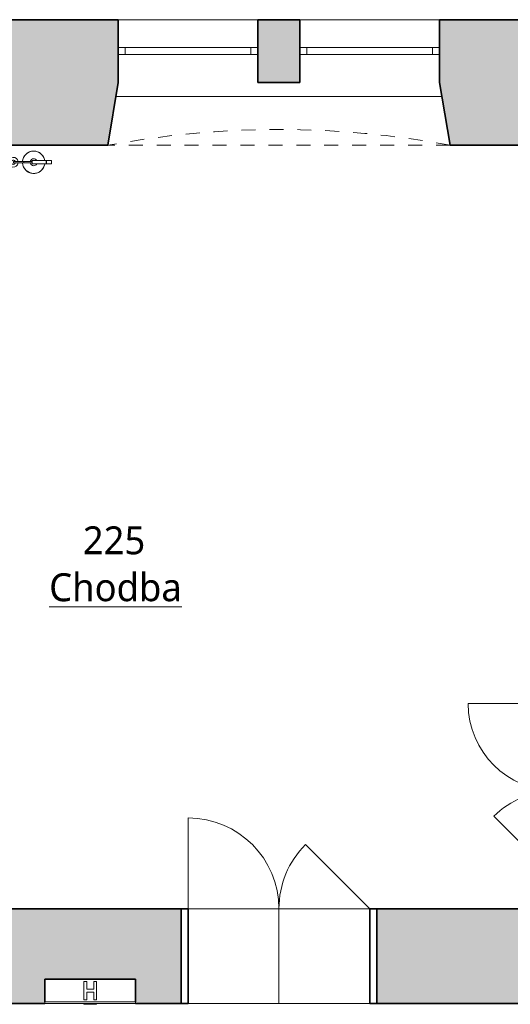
# Model space of a CAD drawing. Header units: metres. Extents: x -0.2 to 44.7, y -1.3 to 28.
# Tile 7 of 17: x 17.9 to 21.4, y 7.7 to 14.7. Entities that reach past the tile are written whole.
import ezdxf

# ---------------------------------------------------------------- set-up
doc = ezdxf.new("R2010")
doc.units = ezdxf.units.M
doc.linetypes.add('AV - Cerch_ 1 tecka 4mm', pattern=[0.006, 0.004, -0.001, 0, -0.001])
doc.layers.add('AV-MISTNOSTI', color=5, linetype='Continuous', lineweight=5, true_color=0x0000ff)
for name, color, linetype, lineweight in [('AV-SRAFY', 7, 'Continuous', 35), ('AV-STAVBA', 7, 'Continuous', 18), ('AV-VYBAVENI', 7, 'Continuous', 18)]:
    doc.layers.add(name, color=color, linetype=linetype, lineweight=lineweight)
doc.styles.add('Trebuchet MS_B', font='trebuc.ttf', dxfattribs={"height": 0.2})

# ---------------------------------------------------------------- blocks, each defined once
blk = doc.blocks.new('DO_2-P_Obl__členěné_222 - 1300x2750_zdobné-986002-2NP')
at = {"layer": 'AV-STAVBA', "color": 254, "true_color": 0xcccccc}
for p, q in [((-0.65, 0.86), (-0.65, 0.21)), ((0.65, 0.21), (0.1904, 0.6696)), ((-0.65, 0.21), (0.65, 0.21)), ((-0.65, -0.47), (-0.65, 0.21)), ((0, 0.21), (0, -0.47)), ((0.65, -0.47), (0.65, 0.21)), ((-0.7, -0.47), (-0.65, -0.47)), ((-0.65, -0.47), (0.65, -0.47)), ((0.65, -0.47), (0.7, -0.47))]:
    blk.add_line(p, q, dxfattribs=at)
at = {"layer": 'AV-STAVBA', "color": 254, "lineweight": 35, "true_color": 0xcccccc}
for p, q in [((-0.65, 0.21), (-0.7, 0.21)), ((-0.7, 0.21), (-0.7, -0.47)), ((-0.65, -0.47), (-0.65, 0.21)), ((0.7, 0.21), (0.65, 0.21)), ((0.65, 0.21), (0.65, -0.47)), ((0.7, -0.47), (0.7, 0.21)), ((-0.7, -0.47), (-0.65, -0.47)), ((0.65, -0.47), (0.7, -0.47))]:
    blk.add_line(p, q, dxfattribs=at)
at = {"layer": 'AV-STAVBA', "color": 254, "linetype": 'AV - Cerch_ 1 tecka 4mm', "true_color": 0xcccccc}
for p, q in [((-0.65, 0.21), (0.65, 0.21)), ((-0.7, -0.47), (0.7, -0.47)), ((-0.65, -0.47), (0.65, -0.47))]:
    blk.add_line(p, q, dxfattribs=at)
at = {"layer": 'AV-STAVBA', "color": 254, "true_color": 0xcccccc}
for centre, start, end in [((-0.65, 0.21), 360, 90), ((0.65, 0.21), 135, 180)]:
    blk.add_arc(centre, 0.65, start, end, dxfattribs=at)
blk = doc.blocks.new('DO_2-L_Obl__členěné_prosklené_222 - 1250x2750-993052-2NP')
at = {"layer": 'AV-STAVBA', "color": 254, "true_color": 0xcccccc}
for p, q in [((0.625, 0.57), (0.625, -0.055)), ((-0.625, -0.055), (-0.1831, 0.3869)), ((-0.625, -0.055), (0.625, -0.055)), ((-0.625, -0.205), (-0.625, -0.055)), ((0, -0.055), (0, -0.205)), ((0.625, -0.205), (0.625, -0.055)), ((-0.675, -0.205), (-0.625, -0.205)), ((-0.625, -0.205), (0.625, -0.205)), ((0.625, -0.205), (0.675, -0.205))]:
    blk.add_line(p, q, dxfattribs=at)
at = {"layer": 'AV-STAVBA', "color": 254, "lineweight": 35, "true_color": 0xcccccc}
for p, q in [((-0.625, -0.055), (-0.675, -0.055)), ((-0.675, -0.055), (-0.675, -0.205)), ((-0.625, -0.205), (-0.625, -0.055)), ((0.675, -0.055), (0.625, -0.055)), ((0.625, -0.055), (0.625, -0.205)), ((0.675, -0.205), (0.675, -0.055)), ((-0.675, -0.205), (-0.625, -0.205)), ((0.625, -0.205), (0.675, -0.205))]:
    blk.add_line(p, q, dxfattribs=at)
at = {"layer": 'AV-STAVBA', "color": 254, "linetype": 'AV - Cerch_ 1 tecka 4mm', "true_color": 0xcccccc}
for p, q in [((-0.625, -0.055), (0.625, -0.055)), ((-0.675, -0.205), (0.675, -0.205)), ((-0.625, -0.205), (0.625, -0.205))]:
    blk.add_line(p, q, dxfattribs=at)
at = {"layer": 'AV-STAVBA', "color": 254, "true_color": 0xcccccc}
for centre, start, end in [((0.625, -0.055), 90, 180), ((-0.625, -0.055), 360, 45)]:
    blk.add_arc(centre, 0.625, start, end, dxfattribs=at)
blk = doc.blocks.new('WI_2-2_bez středního sloupku_s příčlemi - 1000-1163526-2NP')
at = {"layer": 'AV-STAVBA', "color": 254, "true_color": 0xcccccc}
for p, q in [((-0.5, 0.2), (-0.5, 0.25)), ((-0.5, 0.25), (0.5, 0.25)), ((-0.45, 0.2), (-0.45, 0.25)), ((0.45, 0.2), (0.45, 0.25)), ((0.5, 0.2), (0.5, 0.25)), ((-0.5, 0.2), (0.5, 0.2))]:
    blk.add_line(p, q, dxfattribs=at)
blk = doc.blocks.new('GM_Nika se zkoseným ostěním a klenutým nadpražím - 2300x2500_450-1168280-2NP')
at = {"layer": 'AV-STAVBA', "color": 254, "linetype": 'AV - Cerch_ 1 tecka 4mm', "lineweight": 13, "true_color": 0xcccccc}
for p, q in [((1.15, 0.45), (-1.15, 0.45)), ((1.225, -0.45), (-1.225, -0.45))]:
    blk.add_line(p, q, dxfattribs=at)
blk.add_arc((0, -6.9989), 6.6625, 79.40504, 100.59496, dxfattribs=at)
blk = doc.blocks.new('GM_Nika_zkosené ostění - v950-1169026-2NP')
at = {"layer": 'AV-STAVBA', "color": 254, "linetype": 'AV - Cerch_ 1 tecka 4mm', "lineweight": 13, "true_color": 0xcccccc}
blk.add_line((-1.1, 0.45), (1.35, 0.45), dxfattribs=at)
blk = doc.blocks.new('GM_Hasicí přístroj - Hasici pristroj-V3-2NP')
at = {"layer": 'AV-STAVBA', "color": 254, "lineweight": 13, "true_color": 0xcccccc}
for p, q in [((-0.0421, 0.0036), (-0.1007, 0.0036)), ((-0.0421, 0.0111), (0.0579, 0.0111)), ((-0.0421, 0.0111), (-0.0421, -0.0139)), ((0.0579, 0.0111), (0.0605, 0.0111)), ((0.0579, 0.0111), (0.0579, -0.0139)), ((0.0605, 0.0111), (0.0979, 0.0111)), ((0.0605, 0.0111), (0.0605, -0.0139)), ((0.0979, 0.0111), (0.0979, -0.0139)), ((-0.1007, -0.0064), (-0.0421, -0.0064)), ((0.0579, -0.0139), (-0.0421, -0.0139)), ((0.0605, -0.0139), (0.0579, -0.0139)), ((0.0979, -0.0139), (0.0605, -0.0139))]:
    blk.add_line(p, q, dxfattribs=at)
at = {"layer": 'AV-STAVBA', "color": 254, "lineweight": 13, "true_color": 0xcccccc, "flags": 128}
for points in [[(-0.1007, 0.0036), (-0.1035, 0.0036), (-0.1063, 0.0036), (-0.1092, 0.0036), (-0.112, 0.0036), (-0.1149, 0.0036), (-0.1177, 0.0036), (-0.1205, 0.0036), (-0.1233, 0.0036), (-0.126, 0.0036), (-0.1288, 0.0036), (-0.1315, 0.0036), (-0.1341, 0.0036), (-0.1367, 0.0036), (-0.1393, 0.0036), (-0.1418, 0.0036), (-0.1443, 0.0036), (-0.1467, 0.0036), (-0.149, 0.0036), (-0.1513, 0.0036), (-0.1535, 0.0036), (-0.1556, 0.0036), (-0.1577, 0.0036), (-0.1596, 0.0036), (-0.1615, 0.0036), (-0.1633, 0.0036), (-0.165, 0.0036), (-0.1667, 0.0036), (-0.1682, 0.0036), (-0.1696, 0.0036), (-0.1709, 0.0036), (-0.1714, 0.0036)], [(-0.1714, -0.0064), (-0.1701, -0.0064), (-0.1687, -0.0064), (-0.1673, -0.0064), (-0.1657, -0.0064), (-0.164, -0.0064), (-0.1622, -0.0064), (-0.1604, -0.0064), (-0.1584, -0.0064), (-0.1564, -0.0064), (-0.1543, -0.0064), (-0.1522, -0.0064), (-0.1499, -0.0064), (-0.1476, -0.0064), (-0.1452, -0.0064), (-0.1428, -0.0064), (-0.1403, -0.0064), (-0.1377, -0.0064), (-0.1351, -0.0064), (-0.1325, -0.0064), (-0.1298, -0.0064), (-0.1271, -0.0064), (-0.1244, -0.0064), (-0.1216, -0.0064), (-0.1188, -0.0064), (-0.116, -0.0064), (-0.1131, -0.0064), (-0.1103, -0.0064), (-0.1074, -0.0064), (-0.1046, -0.0064), (-0.1018, -0.0064), (-0.1007, -0.0064)]]:
    blk.add_lwpolyline(points, dxfattribs=at)
at = {"layer": 'AV-STAVBA', "color": 254, "lineweight": 13, "true_color": 0xcccccc}
for centre, radius, start, end in [((-0.0307, -0.0014), 0.08, 90, 176.37662), ((-0.0307, -0.0014), 0.08, 114.97132, 155.02868), ((-0.0307, -0.0014), 0.08, 90, 110.02868), ((-0.0307, -0.0014), 0.08, 69.97132, 90), ((-0.0307, -0.0014), 0.08, 9.18677, 90), ((-0.0307, -0.0014), 0.08, 24.97132, 65.02868), ((-0.1772, -0.0014), 0.035, 7.23753, 180), ((-0.1764, -0.0014), 0.015, 18.64917, 180), ((-0.1764, -0.0014), 0.015, 165, 180), ((-0.1764, -0.0014), 0.015, 105, 134.93615), ((-0.1714, -0.0014), 0.005, 150, 180), ((-0.1714, -0.0014), 0.005, 90, 120), ((-0.1764, -0.0014), 0.015, 45.06385, 75), ((-0.1764, -0.0014), 0.015, 18.64917, 44.93615), ((-0.0307, -0.0014), 0.08, 159.97132, 176.42822), ((-0.0307, -0.0014), 0.025, 90, 169.20034), ((-0.0307, -0.0014), 0.025, 30, 90), ((-0.0307, -0.0014), 0.08, 9.05555, 20.02868), ((-0.1772, -0.0014), 0.035, 180, 351.96894), ((-0.1764, -0.0014), 0.015, 174.95011, 180), ((-0.1764, -0.0014), 0.015, 180, 185.04989), ((-0.1764, -0.0014), 0.015, 180, 224.93615), ((-0.1764, -0.0014), 0.015, 180, 341.97651), ((-0.1764, -0.0014), 0.015, 240, 270), ((-0.1714, -0.0014), 0.005, 180, 210), ((-0.1714, -0.0014), 0.005, 240, 285), ((-0.1764, -0.0014), 0.015, 330, 341.97651), ((-0.0307, -0.0014), 0.08, 183.5619, 200.27558), ((-0.0307, -0.0014), 0.08, 183.6137, 270), ((-0.0307, -0.0014), 0.08, 204.97132, 245.02868), ((-0.0307, -0.0014), 0.025, 190.79953, 270), ((-0.0307, -0.0014), 0.025, 270, 330), ((-0.0307, -0.0014), 0.08, 270, 350.81323), ((-0.0307, -0.0014), 0.08, 294.97132, 335.02868), ((-0.0307, -0.0014), 0.08, 339.72442, 350.94445), ((-0.0307, -0.0014), 0.08, 249.97132, 270), ((-0.0307, -0.0014), 0.08, 270, 290.02868)]:
    blk.add_arc(centre, radius, start, end, dxfattribs=at)
for points, knots in [([(-0.1764, -0.0014), (-0.1764, -0.0009), (-0.1762, 0.0003), (-0.1753, 0.0019), (-0.1742, 0.0028), (-0.1731, 0.0033), (-0.1725, 0.0034), (-0.1723, 0.0035)], [0, 0, 0, 0, 0.1111111, 0.2222222, 0.3333333, 0.3888889, 0.4444444, 0.4444444, 0.4444444, 0.4444444]), ([(-0.1689, -0.0058), (-0.1692, -0.0059), (-0.1697, -0.0062), (-0.1705, -0.0064), (-0.1714, -0.0065), (-0.1723, -0.0064), (-0.1731, -0.0062), (-0.1742, -0.0057), (-0.1753, -0.0047), (-0.1762, -0.0032), (-0.1764, -0.002), (-0.1764, -0.0014)], [0.3333333, 0.3333333, 0.3333333, 0.3333333, 0.3888889, 0.4444444, 0.5, 0.5555556, 0.6111111, 0.6666667, 0.7777778, 0.8888889, 1, 1, 1, 1])]:
    blk.add_open_spline(points, degree=3, knots=knots, dxfattribs=at)
for points in [[(-0.1004, -0.0014), (-0.1004, -0.0009), (-0.1004, 0.0003), (-0.1005, 0.0018), (-0.1005, 0.003), (-0.1006, 0.0034), (-0.1006, 0.0035)], [(-0.1006, -0.0064), (-0.1006, -0.0063), (-0.1005, -0.0059), (-0.1005, -0.0047), (-0.1004, -0.0032), (-0.1004, -0.002), (-0.1004, -0.0014)]]:
    blk.add_open_spline(points, degree=3, dxfattribs=at)
blk = doc.blocks.new('PF_Hydrant pod omítku - 650x650-1551170-2NP')
at = {"layer": 'AV-VYBAVENI', "color": 254, "true_color": 0xcccccc}
for p, q in [((-0.7777, 0.34), (-0.1277, 0.34)), ((-0.7777, 0.34), (-0.7777, 0.327)), ((-0.7777, 0.34), (-0.7777, 0.165)), ((-0.1277, 0.327), (-0.7777, 0.327)), ((-0.4977, 0.345), (-0.4777, 0.345)), ((-0.4977, 0.34), (-0.4977, 0.345)), ((-0.4977, 0.312), (-0.4977, 0.182)), ((-0.4777, 0.312), (-0.4977, 0.312)), ((-0.4777, 0.345), (-0.4277, 0.345)), ((-0.4777, 0.34), (-0.4777, 0.345)), ((-0.4777, 0.257), (-0.4777, 0.312)), ((-0.4277, 0.345), (-0.4077, 0.345)), ((-0.4277, 0.34), (-0.4277, 0.345)), ((-0.4277, 0.312), (-0.4277, 0.257)), ((-0.4077, 0.312), (-0.4277, 0.312)), ((-0.4077, 0.34), (-0.4077, 0.345)), ((-0.4077, 0.182), (-0.4077, 0.312)), ((-0.1277, 0.34), (-0.1277, 0.327)), ((-0.1277, 0.165), (-0.1277, 0.34)), ((-0.4277, 0.257), (-0.4777, 0.257)), ((-0.4277, 0.237), (-0.4777, 0.237)), ((-0.4777, 0.182), (-0.4777, 0.237)), ((-0.4277, 0.237), (-0.4277, 0.182)), ((-0.7777, 0.165), (-0.1277, 0.165)), ((-0.4977, 0.182), (-0.4777, 0.182)), ((-0.4277, 0.182), (-0.4077, 0.182))]:
    blk.add_line(p, q, dxfattribs=at)
blk = doc.blocks.new('D0089 - 1514 - OÚPSŘ_Benešova_rvt-1-2NP')
at = {"layer": 'AV-SRAFY', "lineweight": 18, "true_color": 0xcccccc}
h = blk.add_hatch(color=254, dxfattribs=at)
h.paths.add_polyline_path([(22.0748, 13.8482), (22.0748, 14.7482), (20.8948, 14.7482), (20.8948, 14.2982), (20.9698, 13.8482), (22.0461, 13.8482)])
h.paths.add_polyline_path([(17.1648, 13.8482), (18.5198, 13.8482), (18.5948, 14.2982), (18.5948, 14.7482), (17.1648, 14.7482), (17.1648, 14.0482)])
h.paths.add_polyline_path([(19.8948, 14.2982), (19.8948, 14.7482), (19.5948, 14.7482), (19.5948, 14.2982)])
h = blk.add_hatch(color=254, dxfattribs=at)
h.paths.add_polyline_path([(34.5474, 7.6982), (34.5474, 8.3782), (31.2824, 8.3782), (31.2824, 7.6982), (34.1048, 7.6982)])
h.paths.add_polyline_path([(39.2348, 7.6982), (39.2348, 8.3782), (35.9474, 8.3782), (35.9474, 7.6982)])
h.paths.add_polyline_path([(17.9671, 7.6982), (18.0686, 7.6982), (18.0686, 7.8732), (18.7186, 7.8732), (18.7186, 7.6982), (19.0448, 7.6982), (19.0448, 8.3782), (17.7648, 8.3782), (17.7648, 7.6982)])
h.paths.add_polyline_path([(20.4448, 7.6982), (22.9848, 7.6982), (22.9848, 8.3782), (20.4448, 8.3782)])
h.paths.add_polyline_path([(29.9324, 7.6982), (29.9324, 8.3782), (24.2848, 8.3782), (24.2848, 7.6982), (28.6648, 7.6982)])
at = {"layer": 'AV-STAVBA', "color": 254, "lineweight": 35, "true_color": 0xcccccc}
for p, q in [((18.5948, 14.7482), (17.1648, 14.7482)), ((18.5948, 14.2982), (18.5948, 14.7482)), ((19.8948, 14.7482), (19.5948, 14.7482)), ((19.5948, 14.7482), (19.5948, 14.2982)), ((19.8948, 14.2982), (19.8948, 14.7482)), ((22.0748, 14.7482), (20.8948, 14.7482)), ((20.8948, 14.7482), (20.8948, 14.2982)), ((18.5198, 13.8482), (18.5948, 14.2982)), ((19.5948, 14.2982), (19.8948, 14.2982)), ((20.8948, 14.2982), (20.9698, 13.8482)), ((17.7648, 13.8482), (18.5198, 13.8482)), ((20.9698, 13.8482), (21.7248, 13.8482)), ((19.0448, 8.3782), (17.7648, 8.3782)), ((22.9848, 8.3782), (20.4448, 8.3782)), ((18.0686, 7.7112), (18.0686, 7.8732)), ((18.0686, 7.8732), (18.7186, 7.8732)), ((18.7186, 7.8732), (18.7186, 7.7112)), ((17.7648, 7.6982), (18.0686, 7.6982)), ((18.7186, 7.6982), (19.0448, 7.6982)), ((20.4448, 7.6982), (22.1148, 7.6982))]:
    blk.add_line(p, q, dxfattribs=at)
at = {"layer": 'AV-STAVBA', "color": 254, "true_color": 0xcccccc}
for p, q in [((18.5948, 14.7482), (19.5948, 14.7482)), ((19.8948, 14.7482), (20.8948, 14.7482)), ((18.5781, 14.1982), (20.9115, 14.1982)), ((19.0948, 8.3782), (20.3948, 8.3782)), ((19.0948, 8.3782), (20.3948, 8.3782))]:
    blk.add_line(p, q, dxfattribs=at)
at = {"layer": 'AV-STAVBA', "color": 254, "lineweight": 18, "true_color": 0xcccccc}
for name, p in [('GM_Nika se zkoseným ostěním a klenutým nadpražím - 2300x2500_450-1168280-2NP', (19.7448, 14.2982)), ('WI_2-2_bez středního sloupku_s příčlemi - 1000-1163526-2NP', (19.0948, 14.2982)), ('WI_2-2_bez středního sloupku_s příčlemi - 1000-1163526-2NP', (20.3948, 14.2982)), ('GM_Hasicí přístroj - Hasici pristroj-V3-2NP', (18.0198, 13.7282)), ('DO_2-P_Obl__členěné_222 - 1300x2750_zdobné-986002-2NP', (19.7448, 8.1682))]:
    blk.add_blockref(name, p, dxfattribs=at)
for name, p, rotation in [('GM_Nika_zkosené ostění - v950-1169026-2NP', (19.8698, 14.2982), 180), ('DO_2-L_Obl__členěné_prosklené_222 - 1250x2750-993052-2NP', (21.6698, 9.2232), 89.99999999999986)]:
    blk.add_blockref(name, p, dxfattribs=dict(at, rotation=rotation))
at = {"layer": 'AV-VYBAVENI', "color": 254, "lineweight": 18, "true_color": 0xcccccc, "rotation": 180}
blk.add_blockref('PF_Hydrant pod omítku - 650x650-1551170-2NP', (17.9408, 8.0382), dxfattribs=at)

msp = doc.modelspace()

# ---------------------------------------------------------------- block references
at = {"lineweight": 5}
msp.add_blockref('D0089 - 1514 - OÚPSŘ_Benešova_rvt-1-2NP', (0, 0), dxfattribs=at)

# ---------------------------------------------------------------- texts
at = {"layer": 'AV-MISTNOSTI', "char_height": 0.2, "attachment_point": 1, "style": 'Trebuchet MS_B'}
for s, insert, width in [('225', (18.341, 11.1178), 0.601266), ('\\LChodba', (18.0995, 10.7815), 1.186497)]:
    msp.add_mtext(s, dxfattribs=dict(at, insert=insert, width=width))

doc.saveas('drawing.dxf')
